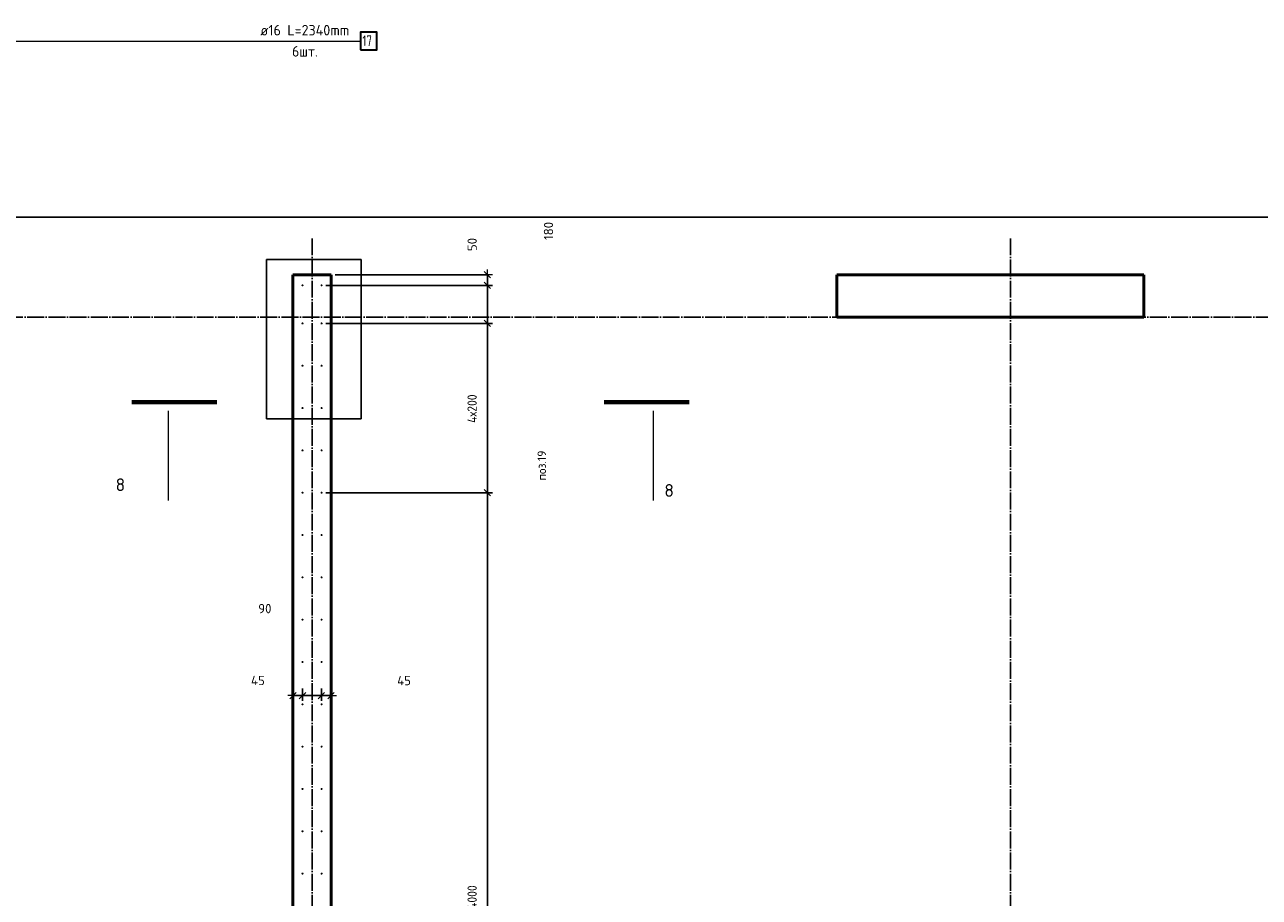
# Model space of a CAD drawing. Header units: millimetres. Extents: x -19950 to 69837, y -2757 to 40090.
# Tile 135 of 136: x 59422 to 65256, y 11158 to 15282. Entities that reach past the tile are written whole.
import ezdxf

# ---------------------------------------------------------------- set-up
doc = ezdxf.new("R2010")
doc.units = ezdxf.units.MM
doc.header["$PDMODE"] = 65
doc.linetypes.add('______11', pattern=[100, 80, -10, 0, -10])
doc.linetypes.add('______5', pattern=[220, 160, -20, 20, -20])
for name, color, linetype, lineweight in [('Standard', 7, 'Continuous', 25), ('Арм.стержн. вертикальными 1', 22, 'Continuous', 35), ('Обозначение разреза_ общее', 7, 'Continuous', 25), ('Размерная линия_ общее', 7, 'Continuous', 13)]:
    doc.layers.add(name, color=color, linetype=linetype, lineweight=lineweight)
doc.layers.add('Арм.стержн. вертикальными 2', color=7, linetype='Continuous', lineweight=35, true_color=0x006e00)
doc.layers.add('Осевая линия_ общее', color=7, linetype='______5', lineweight=13, true_color=0xa0a0a0)
doc.styles.add('ISOCPEUR', font='ISOCPEUR')
doc.dimstyles.new('DIMSTYLE_17', dxfattribs={"dimtxt": 44, "dimasz": 50, "dimexe": 0, "dimexo": 0, "dimgap": 22, "dimtad": 0, "dimdec": 0, "dimrnd": 5, "dimzin": 12, "dimdsep": 46, "dimtxsty": 'ISOCPEUR', "dimblk1": 'ALL_ML_STRICH', "dimblk2": 'ALL_ML_STRICH', "dimsah": 1, "dimcen": 0, "dimclrd": 7, "dimclre": 256, "dimclrt": 7, "dimadec": 0, "dimazin": 0, "dimtfac": 1, "dimtdec": 0, "dimtix": 1, "dimtmove": 2, "dimatfit": 3, "dimfxl": 0, "dimtzin": 0, "dimlwd": 0, "dimlwe": -3, "dimarcsym": 0})
doc.dimstyles.new('DIMSTYLE_5', dxfattribs={"dimtxt": 44, "dimasz": 50, "dimexe": 0, "dimexo": 0, "dimgap": 22, "dimtad": 2, "dimdec": 0, "dimrnd": 5, "dimzin": 12, "dimdsep": 46, "dimtxsty": 'ISOCPEUR', "dimblk1": 'ALL_ML_STRICH', "dimblk2": 'ALL_ML_STRICH', "dimsah": 1, "dimcen": 0, "dimclrd": 7, "dimclre": 256, "dimclrt": 7, "dimadec": 0, "dimazin": 0, "dimtfac": 1, "dimtdec": 0, "dimtix": 1, "dimtmove": 2, "dimatfit": 3, "dimfxl": 0, "dimtvp": 1.2, "dimtzin": 0, "dimlwd": 0, "dimlwe": -3, "dimarcsym": 0})
doc.dimstyles.new('DIMSTYLE_7', dxfattribs={"dimtxt": 44, "dimasz": 50, "dimexe": 0, "dimexo": 0, "dimgap": 22, "dimtad": 2, "dimdec": 0, "dimrnd": 5, "dimzin": 12, "dimdsep": 46, "dimtxsty": 'ISOCPEUR', "dimblk1": 'ALL_ML_STRICH', "dimblk2": 'ALL_ML_STRICH', "dimsah": 1, "dimcen": 0, "dimclrd": 7, "dimclre": 256, "dimclrt": 7, "dimadec": 0, "dimazin": 0, "dimtfac": 1, "dimtdec": 0, "dimtix": 1, "dimtmove": 2, "dimatfit": 3, "dimfxl": 0, "dimtzin": 0, "dimlwd": 0, "dimlwe": -3, "dimarcsym": 0})

# ---------------------------------------------------------------- blocks, each defined once
blk = doc.blocks.new('ALL_ML_STRICH')
at = {"color": 0, "linetype": 'ByBlock', "lineweight": -2}
for p, q in [((-1, 0), (0.5, 0)), ((-0.3, -0.3), (0.3, 0.3)), ((0, -0.5), (0, 0.5))]:
    blk.add_line(p, q, dxfattribs=at)
blk = doc.blocks.new('*D159')
at = {"layer": 'DEFPOINTS', "color": 7, "linetype": 'Continuous', "lineweight": 13, "transparency": 33554687}
for p in [(60824.5, 12164.6), (60870, 12110.9), (60870, 12064.1)]:
    blk.add_point(p, dxfattribs=at)
at = {"layer": 'Размерная линия_ общее', "color": 253, "linetype": 'Continuous', "lineweight": -2, "true_color": 0xa0a0a0, "transparency": 33554687}
for p, q in [((60824.5, 12144.6), (60824.5, 12110.9)), ((60870, 12084.1), (60870, 12110.9))]:
    blk.add_line(p, q, dxfattribs=at)
at = {"layer": 'Размерная линия_ общее', "color": 7, "linetype": 'Continuous', "lineweight": -2, "transparency": 33554687}
blk.add_line((60870, 12110.9), (60824.5, 12110.9), dxfattribs=at)
at = {"layer": 'Размерная линия_ общее', "color": 7, "linetype": 'Continuous', "lineweight": 13, "transparency": 33554687, "xscale": 50, "yscale": 50, "zscale": 50}
for p, rotation in [((60824.5, 12110.9), 180), ((60870, 12110.9), 360)]:
    blk.add_blockref('ALL_ML_STRICH', p, dxfattribs=dict(at, rotation=rotation))
at = {"layer": 'Размерная линия_ общее', "color": 7, "linetype": 'Continuous', "lineweight": 13, "transparency": 33554687, "insert": (61214.9, 12182.3), "char_height": 44, "width": 88, "attachment_point": 5, "style": 'ISOCPEUR'}
blk.add_mtext('\\A1;{45}', dxfattribs=at)
blk = doc.blocks.new('*D160')
at = {"layer": 'DEFPOINTS', "color": 7, "linetype": 'Continuous', "lineweight": 13, "transparency": 33554687}
for p in [(60735, 12164.6), (60824.5, 12164.6), (60824.5, 12110.9)]:
    blk.add_point(p, dxfattribs=at)
at = {"layer": 'Размерная линия_ общее', "color": 253, "linetype": 'Continuous', "lineweight": -2, "true_color": 0xa0a0a0, "transparency": 33554687}
for p, q in [((60735, 12144.6), (60735, 12110.9)), ((60824.5, 12144.6), (60824.5, 12110.9))]:
    blk.add_line(p, q, dxfattribs=at)
at = {"layer": 'Размерная линия_ общее', "color": 7, "linetype": 'Continuous', "lineweight": -2, "transparency": 33554687}
blk.add_line((60824.5, 12110.9), (60735, 12110.9), dxfattribs=at)
at = {"layer": 'Размерная линия_ общее', "color": 7, "linetype": 'Continuous', "lineweight": 13, "transparency": 33554687, "xscale": 50, "yscale": 50, "zscale": 50}
for p, rotation in [((60735, 12110.9), 180), ((60824.5, 12110.9), 360)]:
    blk.add_blockref('ALL_ML_STRICH', p, dxfattribs=dict(at, rotation=rotation))
at = {"layer": 'Размерная линия_ общее', "color": 7, "linetype": 'Continuous', "lineweight": 13, "transparency": 33554687, "insert": (60557.2, 12522.2), "char_height": 44, "width": 88, "attachment_point": 5, "style": 'ISOCPEUR'}
blk.add_mtext('\\A1;{90}', dxfattribs=at)
blk = doc.blocks.new('*D161')
at = {"layer": 'DEFPOINTS', "color": 7, "linetype": 'Continuous', "lineweight": 13, "transparency": 33554687}
for p in [(60735, 12164.6), (60735, 12110.9), (60690, 12064.1)]:
    blk.add_point(p, dxfattribs=at)
at = {"layer": 'Размерная линия_ общее', "color": 253, "linetype": 'Continuous', "lineweight": -2, "true_color": 0xa0a0a0, "transparency": 33554687}
for p, q in [((60735, 12144.6), (60735, 12110.9)), ((60690, 12084.1), (60690, 12110.9))]:
    blk.add_line(p, q, dxfattribs=at)
at = {"layer": 'Размерная линия_ общее', "color": 7, "linetype": 'Continuous', "lineweight": -2, "transparency": 33554687}
blk.add_line((60735, 12110.9), (60690, 12110.9), dxfattribs=at)
at = {"layer": 'Размерная линия_ общее', "color": 7, "linetype": 'Continuous', "lineweight": 13, "transparency": 33554687, "xscale": 50, "yscale": 50, "zscale": 50}
for p, rotation in [((60690, 12110.9), 180), ((60735, 12110.9), 360)]:
    blk.add_blockref('ALL_ML_STRICH', p, dxfattribs=dict(at, rotation=rotation))
at = {"layer": 'Размерная линия_ общее', "color": 7, "linetype": 'Continuous', "lineweight": 13, "transparency": 33554687, "insert": (60524.2, 12182.5), "char_height": 44, "width": 88, "attachment_point": 5, "style": 'ISOCPEUR'}
blk.add_mtext('\\A1;{45}', dxfattribs=at)
blk = doc.blocks.new('*D409')
at = {"layer": 'DEFPOINTS', "color": 7, "linetype": 'Continuous', "lineweight": 13, "transparency": 33554687}
for p in [(60825, 13070), (60825, 9070), (61608.5, 9070)]:
    blk.add_point(p, dxfattribs=at)
at = {"layer": 'Размерная линия_ общее', "color": 253, "linetype": 'Continuous', "lineweight": -2, "true_color": 0xa0a0a0, "transparency": 33554687}
for p, q in [((60845, 13070), (61608.5, 13070)), ((60845, 9070), (61608.5, 9070))]:
    blk.add_line(p, q, dxfattribs=at)
at = {"layer": 'Размерная линия_ общее', "color": 7, "linetype": 'Continuous', "lineweight": -2, "transparency": 33554687}
blk.add_line((61608.5, 9070), (61608.5, 13070), dxfattribs=at)
at = {"layer": 'Размерная линия_ общее', "color": 7, "linetype": 'Continuous', "lineweight": 13, "transparency": 33554687, "xscale": 50, "yscale": 50, "zscale": 50}
for p, rotation in [((61608.5, 13070), 90), ((61608.5, 9070), 270)]:
    blk.add_blockref('ALL_ML_STRICH', p, dxfattribs=dict(at, rotation=rotation))
at = {"layer": 'Размерная линия_ общее', "color": 7, "linetype": 'Continuous', "lineweight": 13, "transparency": 33554687, "insert": (61514.5, 10916), "char_height": 44, "width": 2.2, "attachment_point": 1, "rotation": 90, "line_spacing_factor": 0.60241, "style": 'ISOCPEUR'}
blk.add_mtext('\\W0.91;20х200=4000', dxfattribs=at)
blk = doc.blocks.new('*D410')
at = {"layer": 'DEFPOINTS', "color": 7, "linetype": 'Continuous', "lineweight": 13, "transparency": 33554687}
for p in [(60825, 13870), (60825, 13070), (61608.5, 13070)]:
    blk.add_point(p, dxfattribs=at)
at = {"layer": 'Размерная линия_ общее', "color": 253, "linetype": 'Continuous', "lineweight": -2, "true_color": 0xa0a0a0, "transparency": 33554687}
for p, q in [((60845, 13870), (61608.5, 13870)), ((60845, 13070), (61608.5, 13070))]:
    blk.add_line(p, q, dxfattribs=at)
at = {"layer": 'Размерная линия_ общее', "color": 7, "linetype": 'Continuous', "lineweight": -2, "transparency": 33554687}
blk.add_line((61608.5, 13070), (61608.5, 13870), dxfattribs=at)
at = {"layer": 'Размерная линия_ общее', "color": 7, "linetype": 'Continuous', "lineweight": 13, "transparency": 33554687, "xscale": 50, "yscale": 50, "zscale": 50}
for p, rotation in [((61608.5, 13870), 90), ((61608.5, 13070), 270)]:
    blk.add_blockref('ALL_ML_STRICH', p, dxfattribs=dict(at, rotation=rotation))
at = {"layer": 'Размерная линия_ общее', "color": 7, "linetype": 'Continuous', "lineweight": 13, "transparency": 33554687, "insert": (61514.5, 13400), "char_height": 44, "width": 2.2, "attachment_point": 1, "rotation": 90, "line_spacing_factor": 0.60241, "style": 'ISOCPEUR'}
blk.add_mtext('\\W0.91;4х200', dxfattribs=at)
blk = doc.blocks.new('*D411')
at = {"layer": 'DEFPOINTS', "color": 7, "linetype": 'Continuous', "lineweight": 13, "transparency": 33554687}
for p in [(60825, 14050), (60825, 13870), (61608.5, 13870)]:
    blk.add_point(p, dxfattribs=at)
at = {"layer": 'Размерная линия_ общее', "color": 253, "linetype": 'Continuous', "lineweight": -2, "true_color": 0xa0a0a0, "transparency": 33554687}
for p, q in [((60845, 14050), (61608.5, 14050)), ((60845, 13870), (61608.5, 13870))]:
    blk.add_line(p, q, dxfattribs=at)
at = {"layer": 'Размерная линия_ общее', "color": 7, "linetype": 'Continuous', "lineweight": -2, "transparency": 33554687}
blk.add_line((61608.5, 13870), (61608.5, 14050), dxfattribs=at)
at = {"layer": 'Размерная линия_ общее', "color": 7, "linetype": 'Continuous', "lineweight": 13, "transparency": 33554687, "xscale": 50, "yscale": 50, "zscale": 50}
for p, rotation in [((61608.5, 14050), 90), ((61608.5, 13870), 270)]:
    blk.add_blockref('ALL_ML_STRICH', p, dxfattribs=dict(at, rotation=rotation))
at = {"layer": 'Размерная линия_ общее', "color": 7, "linetype": 'Continuous', "lineweight": 13, "transparency": 33554687, "insert": (61897.5, 14307.1), "char_height": 44, "width": 132, "attachment_point": 5, "rotation": 90, "style": 'ISOCPEUR'}
blk.add_mtext('\\A1;{180}', dxfattribs=at)
blk = doc.blocks.new('*D412')
at = {"layer": 'DEFPOINTS', "color": 7, "linetype": 'Continuous', "lineweight": 13, "transparency": 33554687}
for p in [(60870, 14100), (60825, 14050), (61608.5, 14050)]:
    blk.add_point(p, dxfattribs=at)
at = {"layer": 'Размерная линия_ общее', "color": 253, "linetype": 'Continuous', "lineweight": -2, "true_color": 0xa0a0a0, "transparency": 33554687}
for p, q in [((60890, 14100), (61608.5, 14100)), ((60845, 14050), (61608.5, 14050))]:
    blk.add_line(p, q, dxfattribs=at)
at = {"layer": 'Размерная линия_ общее', "color": 7, "linetype": 'Continuous', "lineweight": -2, "transparency": 33554687}
blk.add_line((61608.5, 14050), (61608.5, 14100), dxfattribs=at)
at = {"layer": 'Размерная линия_ общее', "color": 7, "linetype": 'Continuous', "lineweight": 13, "transparency": 33554687, "xscale": 50, "yscale": 50, "zscale": 50}
for p, rotation in [((61608.5, 14100), 90), ((61608.5, 14050), 270)]:
    blk.add_blockref('ALL_ML_STRICH', p, dxfattribs=dict(at, rotation=rotation))
at = {"layer": 'Размерная линия_ общее', "color": 7, "linetype": 'Continuous', "lineweight": 13, "transparency": 33554687, "insert": (61536.7, 14243.1), "char_height": 44, "width": 88, "attachment_point": 5, "rotation": 90, "style": 'ISOCPEUR'}
blk.add_mtext('\\A1;{50}', dxfattribs=at)

msp = doc.modelspace()

# ---------------------------------------------------------------- hatches: boundary and pattern name
at = {"layer": 'Арм.стержн. вертикальными 1', "linetype": 'Continuous', "lineweight": 50, "transparency": 33554687}
for points in [[(60740, 14050), (60739.6, 14051.9), (60738.5, 14053.5), (60736.9, 14054.6), (60735, 14055), (60733.1, 14054.6), (60731.5, 14053.5), (60730.4, 14051.9), (60730, 14050), (60730.4, 14048.1), (60731.5, 14046.5), (60733.1, 14045.4), (60735, 14045), (60736.9, 14045.4), (60738.5, 14046.5), (60739.6, 14048.1)], [(60830, 14050), (60829.6, 14051.9), (60828.5, 14053.5), (60826.9, 14054.6), (60825, 14055), (60823.1, 14054.6), (60821.5, 14053.5), (60820.4, 14051.9), (60820, 14050), (60820.4, 14048.1), (60821.5, 14046.5), (60823.1, 14045.4), (60825, 14045), (60826.9, 14045.4), (60828.5, 14046.5), (60829.6, 14048.1)], [(60740, 13870), (60739.6, 13871.9), (60738.5, 13873.5), (60736.9, 13874.6), (60735, 13875), (60733.1, 13874.6), (60731.5, 13873.5), (60730.4, 13871.9), (60730, 13870), (60730.4, 13868.1), (60731.5, 13866.5), (60733.1, 13865.4), (60735, 13865), (60736.9, 13865.4), (60738.5, 13866.5), (60739.6, 13868.1)], [(60830, 13870), (60829.6, 13871.9), (60828.5, 13873.5), (60826.9, 13874.6), (60825, 13875), (60823.1, 13874.6), (60821.5, 13873.5), (60820.4, 13871.9), (60820, 13870), (60820.4, 13868.1), (60821.5, 13866.5), (60823.1, 13865.4), (60825, 13865), (60826.9, 13865.4), (60828.5, 13866.5), (60829.6, 13868.1)], [(60740, 13670), (60739.6, 13671.9), (60738.5, 13673.5), (60736.9, 13674.6), (60735, 13675), (60733.1, 13674.6), (60731.5, 13673.5), (60730.4, 13671.9), (60730, 13670), (60730.4, 13668.1), (60731.5, 13666.5), (60733.1, 13665.4), (60735, 13665), (60736.9, 13665.4), (60738.5, 13666.5), (60739.6, 13668.1)], [(60830, 13670), (60829.6, 13671.9), (60828.5, 13673.5), (60826.9, 13674.6), (60825, 13675), (60823.1, 13674.6), (60821.5, 13673.5), (60820.4, 13671.9), (60820, 13670), (60820.4, 13668.1), (60821.5, 13666.5), (60823.1, 13665.4), (60825, 13665), (60826.9, 13665.4), (60828.5, 13666.5), (60829.6, 13668.1)], [(60740, 13470), (60739.6, 13471.9), (60738.5, 13473.5), (60736.9, 13474.6), (60735, 13475), (60733.1, 13474.6), (60731.5, 13473.5), (60730.4, 13471.9), (60730, 13470), (60730.4, 13468.1), (60731.5, 13466.5), (60733.1, 13465.4), (60735, 13465), (60736.9, 13465.4), (60738.5, 13466.5), (60739.6, 13468.1)], [(60830, 13470), (60829.6, 13471.9), (60828.5, 13473.5), (60826.9, 13474.6), (60825, 13475), (60823.1, 13474.6), (60821.5, 13473.5), (60820.4, 13471.9), (60820, 13470), (60820.4, 13468.1), (60821.5, 13466.5), (60823.1, 13465.4), (60825, 13465), (60826.9, 13465.4), (60828.5, 13466.5), (60829.6, 13468.1)], [(60740, 13270), (60739.6, 13271.9), (60738.5, 13273.5), (60736.9, 13274.6), (60735, 13275), (60733.1, 13274.6), (60731.5, 13273.5), (60730.4, 13271.9), (60730, 13270), (60730.4, 13268.1), (60731.5, 13266.5), (60733.1, 13265.4), (60735, 13265), (60736.9, 13265.4), (60738.5, 13266.5), (60739.6, 13268.1)], [(60830, 13270), (60829.6, 13271.9), (60828.5, 13273.5), (60826.9, 13274.6), (60825, 13275), (60823.1, 13274.6), (60821.5, 13273.5), (60820.4, 13271.9), (60820, 13270), (60820.4, 13268.1), (60821.5, 13266.5), (60823.1, 13265.4), (60825, 13265), (60826.9, 13265.4), (60828.5, 13266.5), (60829.6, 13268.1)], [(60740, 13070), (60739.6, 13071.9), (60738.5, 13073.5), (60736.9, 13074.6), (60735, 13075), (60733.1, 13074.6), (60731.5, 13073.5), (60730.4, 13071.9), (60730, 13070), (60730.4, 13068.1), (60731.5, 13066.5), (60733.1, 13065.4), (60735, 13065), (60736.9, 13065.4), (60738.5, 13066.5), (60739.6, 13068.1)], [(60830, 13070), (60829.6, 13071.9), (60828.5, 13073.5), (60826.9, 13074.6), (60825, 13075), (60823.1, 13074.6), (60821.5, 13073.5), (60820.4, 13071.9), (60820, 13070), (60820.4, 13068.1), (60821.5, 13066.5), (60823.1, 13065.4), (60825, 13065), (60826.9, 13065.4), (60828.5, 13066.5), (60829.6, 13068.1)], [(60740, 12870), (60739.6, 12871.9), (60738.5, 12873.5), (60736.9, 12874.6), (60735, 12875), (60733.1, 12874.6), (60731.5, 12873.5), (60730.4, 12871.9), (60730, 12870), (60730.4, 12868.1), (60731.5, 12866.5), (60733.1, 12865.4), (60735, 12865), (60736.9, 12865.4), (60738.5, 12866.5), (60739.6, 12868.1)], [(60830, 12870), (60829.6, 12871.9), (60828.5, 12873.5), (60826.9, 12874.6), (60825, 12875), (60823.1, 12874.6), (60821.5, 12873.5), (60820.4, 12871.9), (60820, 12870), (60820.4, 12868.1), (60821.5, 12866.5), (60823.1, 12865.4), (60825, 12865), (60826.9, 12865.4), (60828.5, 12866.5), (60829.6, 12868.1)], [(60740, 12670), (60739.6, 12671.9), (60738.5, 12673.5), (60736.9, 12674.6), (60735, 12675), (60733.1, 12674.6), (60731.5, 12673.5), (60730.4, 12671.9), (60730, 12670), (60730.4, 12668.1), (60731.5, 12666.5), (60733.1, 12665.4), (60735, 12665), (60736.9, 12665.4), (60738.5, 12666.5), (60739.6, 12668.1)], [(60830, 12670), (60829.6, 12671.9), (60828.5, 12673.5), (60826.9, 12674.6), (60825, 12675), (60823.1, 12674.6), (60821.5, 12673.5), (60820.4, 12671.9), (60820, 12670), (60820.4, 12668.1), (60821.5, 12666.5), (60823.1, 12665.4), (60825, 12665), (60826.9, 12665.4), (60828.5, 12666.5), (60829.6, 12668.1)], [(60740, 12470), (60739.6, 12471.9), (60738.5, 12473.5), (60736.9, 12474.6), (60735, 12475), (60733.1, 12474.6), (60731.5, 12473.5), (60730.4, 12471.9), (60730, 12470), (60730.4, 12468.1), (60731.5, 12466.5), (60733.1, 12465.4), (60735, 12465), (60736.9, 12465.4), (60738.5, 12466.5), (60739.6, 12468.1)], [(60830, 12470), (60829.6, 12471.9), (60828.5, 12473.5), (60826.9, 12474.6), (60825, 12475), (60823.1, 12474.6), (60821.5, 12473.5), (60820.4, 12471.9), (60820, 12470), (60820.4, 12468.1), (60821.5, 12466.5), (60823.1, 12465.4), (60825, 12465), (60826.9, 12465.4), (60828.5, 12466.5), (60829.6, 12468.1)], [(60740, 12270), (60739.6, 12271.9), (60738.5, 12273.5), (60736.9, 12274.6), (60735, 12275), (60733.1, 12274.6), (60731.5, 12273.5), (60730.4, 12271.9), (60730, 12270), (60730.4, 12268.1), (60731.5, 12266.5), (60733.1, 12265.4), (60735, 12265), (60736.9, 12265.4), (60738.5, 12266.5), (60739.6, 12268.1)], [(60830, 12270), (60829.6, 12271.9), (60828.5, 12273.5), (60826.9, 12274.6), (60825, 12275), (60823.1, 12274.6), (60821.5, 12273.5), (60820.4, 12271.9), (60820, 12270), (60820.4, 12268.1), (60821.5, 12266.5), (60823.1, 12265.4), (60825, 12265), (60826.9, 12265.4), (60828.5, 12266.5), (60829.6, 12268.1)], [(60740, 12070), (60739.6, 12071.9), (60738.5, 12073.5), (60736.9, 12074.6), (60735, 12075), (60733.1, 12074.6), (60731.5, 12073.5), (60730.4, 12071.9), (60730, 12070), (60730.4, 12068.1), (60731.5, 12066.5), (60733.1, 12065.4), (60735, 12065), (60736.9, 12065.4), (60738.5, 12066.5), (60739.6, 12068.1)], [(60830, 12070), (60829.6, 12071.9), (60828.5, 12073.5), (60826.9, 12074.6), (60825, 12075), (60823.1, 12074.6), (60821.5, 12073.5), (60820.4, 12071.9), (60820, 12070), (60820.4, 12068.1), (60821.5, 12066.5), (60823.1, 12065.4), (60825, 12065), (60826.9, 12065.4), (60828.5, 12066.5), (60829.6, 12068.1)], [(60740, 11870), (60739.6, 11871.9), (60738.5, 11873.5), (60736.9, 11874.6), (60735, 11875), (60733.1, 11874.6), (60731.5, 11873.5), (60730.4, 11871.9), (60730, 11870), (60730.4, 11868.1), (60731.5, 11866.5), (60733.1, 11865.4), (60735, 11865), (60736.9, 11865.4), (60738.5, 11866.5), (60739.6, 11868.1)], [(60830, 11870), (60829.6, 11871.9), (60828.5, 11873.5), (60826.9, 11874.6), (60825, 11875), (60823.1, 11874.6), (60821.5, 11873.5), (60820.4, 11871.9), (60820, 11870), (60820.4, 11868.1), (60821.5, 11866.5), (60823.1, 11865.4), (60825, 11865), (60826.9, 11865.4), (60828.5, 11866.5), (60829.6, 11868.1)], [(60740, 11670), (60739.6, 11671.9), (60738.5, 11673.5), (60736.9, 11674.6), (60735, 11675), (60733.1, 11674.6), (60731.5, 11673.5), (60730.4, 11671.9), (60730, 11670), (60730.4, 11668.1), (60731.5, 11666.5), (60733.1, 11665.4), (60735, 11665), (60736.9, 11665.4), (60738.5, 11666.5), (60739.6, 11668.1)], [(60830, 11670), (60829.6, 11671.9), (60828.5, 11673.5), (60826.9, 11674.6), (60825, 11675), (60823.1, 11674.6), (60821.5, 11673.5), (60820.4, 11671.9), (60820, 11670), (60820.4, 11668.1), (60821.5, 11666.5), (60823.1, 11665.4), (60825, 11665), (60826.9, 11665.4), (60828.5, 11666.5), (60829.6, 11668.1)], [(60740, 11470), (60739.6, 11471.9), (60738.5, 11473.5), (60736.9, 11474.6), (60735, 11475), (60733.1, 11474.6), (60731.5, 11473.5), (60730.4, 11471.9), (60730, 11470), (60730.4, 11468.1), (60731.5, 11466.5), (60733.1, 11465.4), (60735, 11465), (60736.9, 11465.4), (60738.5, 11466.5), (60739.6, 11468.1)], [(60830, 11470), (60829.6, 11471.9), (60828.5, 11473.5), (60826.9, 11474.6), (60825, 11475), (60823.1, 11474.6), (60821.5, 11473.5), (60820.4, 11471.9), (60820, 11470), (60820.4, 11468.1), (60821.5, 11466.5), (60823.1, 11465.4), (60825, 11465), (60826.9, 11465.4), (60828.5, 11466.5), (60829.6, 11468.1)], [(60740, 11270), (60739.6, 11271.9), (60738.5, 11273.5), (60736.9, 11274.6), (60735, 11275), (60733.1, 11274.6), (60731.5, 11273.5), (60730.4, 11271.9), (60730, 11270), (60730.4, 11268.1), (60731.5, 11266.5), (60733.1, 11265.4), (60735, 11265), (60736.9, 11265.4), (60738.5, 11266.5), (60739.6, 11268.1)], [(60830, 11270), (60829.6, 11271.9), (60828.5, 11273.5), (60826.9, 11274.6), (60825, 11275), (60823.1, 11274.6), (60821.5, 11273.5), (60820.4, 11271.9), (60820, 11270), (60820.4, 11268.1), (60821.5, 11266.5), (60823.1, 11265.4), (60825, 11265), (60826.9, 11265.4), (60828.5, 11266.5), (60829.6, 11268.1)]]:
    msp.add_hatch(color=4, dxfattribs=at).paths.add_polyline_path(points)

# ---------------------------------------------------------------- linework, layer by layer
at = {"color": 52, "linetype": 'Continuous', "lineweight": -3, "transparency": 33554687}
for p, q in [((60565.2, 14171.6), (60565.2, 13418.6)), ((61012.3, 14171.6), (60565.2, 14171.6)), ((60565.2, 14171.6), (60565.2, 13418.6)), ((61012.3, 14171.6), (60565.2, 14171.6)), ((61012.3, 13418.6), (61012.3, 14171.6)), ((61012.3, 13418.6), (61012.3, 14171.6)), ((60565.2, 13418.6), (61012.3, 13418.6)), ((60565.2, 13418.6), (61012.3, 13418.6))]:
    msp.add_line(p, q, dxfattribs=at)
at = {"layer": 'Standard', "color": 7, "linetype": 'Continuous', "lineweight": 50, "transparency": 33554687}
for p, q in [((60690, 9000), (60690, 14100)), ((60690, 14100), (60870, 14100)), ((60870, 14100), (60870, 8320)), ((63260, 13900), (63260, 14100)), ((63260, 14100), (64710, 14100)), ((64710, 14100), (64710, 13900)), ((64710, 13900), (63260, 13900))]:
    msp.add_line(p, q, dxfattribs=at)
at = {"layer": 'Standard', "color": 7, "linetype": 'Continuous', "lineweight": 25, "transparency": 33554687}
msp.add_lwpolyline([(25100, -419.1), (67580, -419.1), (67580, 14372), (25100, 14372), (25100, -419.1)], dxfattribs=at)
at = {"layer": 'Арм.стержн. вертикальными 2', "color": 7, "linetype": 'Continuous', "lineweight": 13, "transparency": 33554687}
msp.add_line((58619.8, 15204.2), (61009.8, 15204.2), dxfattribs=at)
at = {"layer": 'Арм.стержн. вертикальными 2', "color": 7, "linetype": 'Continuous', "lineweight": 35, "transparency": 33554687}
msp.add_lwpolyline([(61009.8, 15162.6), (61086.5, 15162.6), (61086.5, 15245.9), (61009.8, 15245.9), (61009.8, 15162.6)], dxfattribs=at)
at = {"layer": 'Обозначение разреза_ общее', "color": 7, "linetype": 'Continuous', "lineweight": 70, "transparency": 33554687}
for p, q in [((60330.9, 13497.4), (59928.9, 13497.4)), ((62160.9, 13497.4), (62562.9, 13497.4))]:
    msp.add_line(p, q, dxfattribs=at)
at = {"layer": 'Обозначение разреза_ общее', "color": 7, "linetype": 'Continuous', "lineweight": 13, "transparency": 33554687}
for p, q in [((60100.2, 13457.4), (60100.2, 13033.4)), ((62391.5, 13457.4), (62391.5, 13033.4))]:
    msp.add_line(p, q, dxfattribs=at)
at = {"layer": 'Осевая линия_ общее', "color": 253, "linetype": '______11', "lineweight": -3, "true_color": 0xa0a0a0, "transparency": 33554687}
for p, q in [((60780, 14272), (60780, -2614.4)), ((64080, 14272), (64080, -2614.4)), ((25200, 13900), (69714.9, 13900))]:
    msp.add_line(p, q, dxfattribs=at)

# ---------------------------------------------------------------- texts
at = {"layer": 'Standard', "color": 7, "linetype": 'Continuous', "lineweight": 13, "transparency": 33554687, "insert": (61885.6, 13127.6), "char_height": 40, "width": 159.975, "attachment_point": 7, "rotation": 90, "style": 'ISOCPEUR'}
msp.add_mtext('\\A1;{\\fISOCPEUR|i0|b0;\\H40.000000;\\W1.000000;\\C7;поз.19}\\P', dxfattribs=at)
at = {"layer": 'Арм.стержн. вертикальными 2', "color": 7, "linetype": 'Continuous', "lineweight": 25, "transparency": 33554687, "char_height": 50, "attachment_point": 7, "style": 'ISOCPEUR'}
for s, insert, width in [('\\W0.96;ø16 L=2340mm ', (60535.8, 15230.9), 493.775), ('\\W0.75;17', (61018.1, 15180.9), 78.713), ('\\W0.94;6шт. ', (60685.8, 15130.9), 193.548)]:
    msp.add_mtext(s, dxfattribs=dict(at, insert=insert, width=width))
at = {"layer": 'Обозначение разреза_ общее', "color": 7, "linetype": 'Continuous', "lineweight": 13, "transparency": 33554687, "char_height": 60, "width": 65.333, "attachment_point": 7, "style": 'ISOCPEUR'}
for insert in [(59851.8, 13077.8), (62444.9, 13050.7)]:
    msp.add_mtext('\\A1;{\\fISOCPEUR|i0|b0;\\H60.000000;\\W1.000000;\\C7;8}\\P', dxfattribs=dict(at, insert=insert))

# ---------------------------------------------------------------- dimensions: what is measured, and where the dimension line sits
at = {"layer": 'Размерная линия_ общее', "color": 7, "linetype": 'Continuous', "lineweight": 13, "transparency": 33554687}
for base, p1, p2, angle, dimstyle, picture, middle in [((61608.5, 14050), (60845, 13870), (60845, 14050), 90, 'DIMSTYLE_17', '*D411', (61897.5, 14307.1)), ((61608.5, 14100), (60845, 14050), (60890, 14100), 90, 'DIMSTYLE_5', '*D412', (61536.7, 14243.1)), ((60734.9997, 12110.9024), (60824.531, 12144.6027), (60734.9997, 12144.6027), 180, 'DIMSTYLE_5', '*D160', (60557.1915, 12522.2438)), ((60690, 12110.9), (60735, 12144.6), (60690, 12084.1), 180, 'DIMSTYLE_5', '*D161', (60524.2, 12182.5)), ((60824.531, 12110.9024), (60870, 12084.1149), (60824.531, 12144.6027), 180, 'DIMSTYLE_5', '*D159', (61214.8756, 12182.2862))]:
    dim = msp.add_linear_dim(base=base, p1=p1, p2=p2, angle=angle, dimstyle=dimstyle, override={"dimpost": '<>', "dimclrd": 7, "dimclre": 253, "dimclrt": 7, "dimlwd": 0, "dimlwe": 65533}, dxfattribs=at)
    dim.commit()
    dim.dimension.update_dxf_attribs({"geometry": picture, "text_midpoint": middle, "dimtype": 160})
for base, p1, p2, text, picture, middle in [((61608.5, 13870), (60845, 13070), (60845, 13870), '\\W0.91;4х200', '*D410', (61586.5, 13470)), ((61608.5, 13070), (60845, 9070), (60845, 13070), '\\W0.91;20х200=4000', '*D409', (61586.5, 11070))]:
    dim = msp.add_linear_dim(base=base, p1=p1, p2=p2, angle=90, text=text, dimstyle='DIMSTYLE_7', override={"dimpost": '<>', "dimclrd": 7, "dimclre": 253, "dimclrt": 7, "dimlwd": 0, "dimlwe": 65533}, dxfattribs=at)
    dim.commit()
    dim.dimension.update_dxf_attribs({"geometry": picture, "text_midpoint": middle, "dimtype": 160})

doc.saveas('drawing.dxf')
